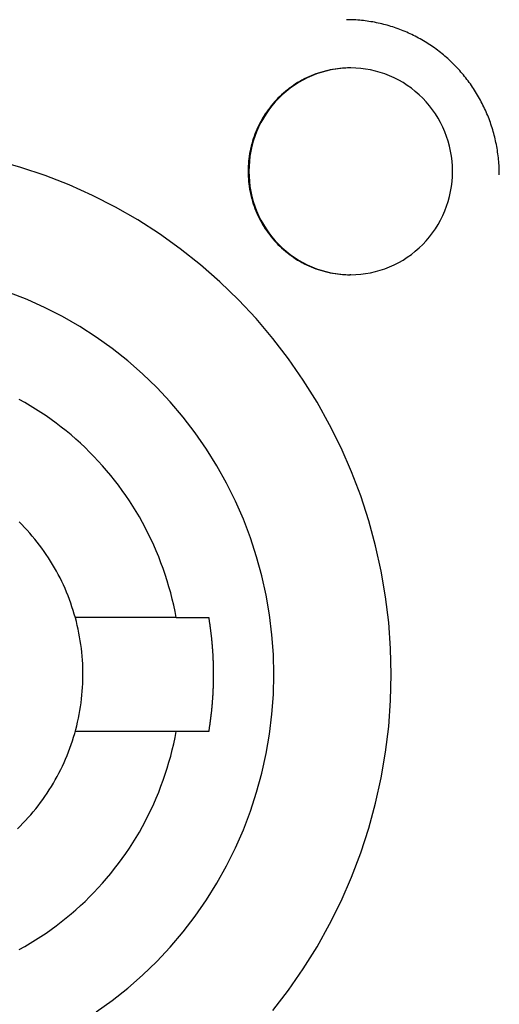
# Model space of a CAD drawing. Extents: x 637 to 3230, y 885 to 2745.
# Tile 112 of 151: x 3062 to 3076, y 1767 to 1796. Entities that reach past the tile are written whole.
import ezdxf

# ---------------------------------------------------------------- set-up
doc = ezdxf.new("R2010")
doc.units = 0
doc.layers.add('KF_GRAVIS_15_REAR', color=7, linetype='CONTINUOUS')

# ---------------------------------------------------------------- blocks, each defined once
blk = doc.blocks.new('KF_GRAVIS_15_REAR')
at = {"layer": 'KF_GRAVIS_15_REAR'}
for p, q in [((49.9403, -458.9), (49.91937, -458.9)), ((49.9403, -464.9), (49.91937, -464.9)), ((44.87808, -474.85), (41.94873, -474.85)), ((44.87808, -474.85), (45.82731, -474.85)), ((44.87808, -478.15), (41.94873, -478.15)), ((45.82731, -478.15), (44.87808, -478.15))]:
    blk.add_line(p, q, dxfattribs=at)
for points in [[(54.2525, -462, 0), (54.2522, -461.945, 0), (54.2512, -461.89, 0), (54.2495, -461.834, 0), (54.2472, -461.779, 0), (54.2442, -461.724, 0), (54.2405, -461.669, 0), (54.2362, -461.614, 0), (54.2312, -461.559, 0), (54.2255, -461.504, 0), (54.2192, -461.449, 0), (54.2122, -461.394, 0), (54.2046, -461.34, 0), (54.1962, -461.285, 0), (54.1873, -461.231, 0), (54.1776, -461.176, 0), (54.1674, -461.122, 0), (54.1564, -461.068, 0), (54.1448, -461.014, 0), (54.1326, -460.96, 0), (54.1197, -460.907, 0), (54.1062, -460.853, 0), (54.092, -460.8, 0), (54.0772, -460.747, 0), (54.0617, -460.694, 0), (54.0456, -460.641, 0), (54.0288, -460.588, 0), (54.0115, -460.536, 0), (53.9935, -460.484, 0), (53.9748, -460.432, 0), (53.9556, -460.38, 0), (53.9357, -460.329, 0), (53.9152, -460.278, 0), (53.8941, -460.227, 0), (53.8723, -460.176, 0), (53.85, -460.126, 0), (53.827, -460.076, 0), (53.8035, -460.026, 0), (53.7793, -459.977, 0), (53.7546, -459.928, 0), (53.7292, -459.879, 0), (53.7033, -459.83, 0), (53.6768, -459.782, 0), (53.6497, -459.734, 0), (53.622, -459.687, 0), (53.5938, -459.639, 0), (53.565, -459.593, 0), (53.5356, -459.546, 0), (53.5057, -459.5, 0), (53.4752, -459.454, 0), (53.4441, -459.409, 0), (53.4125, -459.364, 0), (53.3804, -459.319, 0), (53.3477, -459.275, 0), (53.3145, -459.231, 0), (53.2808, -459.188, 0), (53.2466, -459.145, 0), (53.2118, -459.103, 0), (53.1766, -459.061, 0), (53.1408, -459.019, 0), (53.1045, -458.978, 0), (53.0677, -458.937, 0), (53.0305, -458.897, 0), (52.9927, -458.857, 0), (52.9545, -458.818, 0), (52.9158, -458.779, 0), (52.8767, -458.741, 0), (52.8371, -458.703, 0), (52.797, -458.666, 0), (52.7565, -458.629, 0), (52.7155, -458.593, 0), (52.6741, -458.557, 0), (52.6323, -458.521, 0), (52.59, -458.487, 0), (52.5474, -458.452, 0), (52.5043, -458.419, 0), (52.4608, -458.386, 0), (52.4169, -458.353, 0), (52.3727, -458.321, 0), (52.328, -458.289, 0), (52.283, -458.258, 0), (52.2376, -458.228, 0), (52.1918, -458.198, 0), (52.1457, -458.169, 0), (52.0992, -458.14, 0), (52.0524, -458.112, 0), (52.0052, -458.085, 0), (51.9577, -458.058, 0), (51.9099, -458.031, 0), (51.8618, -458.006, 0), (51.8134, -457.98, 0), (51.7647, -457.956, 0), (51.7157, -457.932, 0), (51.6663, -457.909, 0), (51.6168, -457.886, 0), (51.5669, -457.864, 0), (51.5168, -457.843, 0), (51.4664, -457.822, 0), (51.4158, -457.802, 0), (51.3649, -457.782, 0), (51.3139, -457.763, 0), (51.2625, -457.745, 0), (51.211, -457.727, 0), (51.1593, -457.71, 0), (51.1073, -457.694, 0), (51.0552, -457.678, 0), (51.0029, -457.663, 0), (50.9504, -457.649, 0), (50.8977, -457.635, 0), (50.8449, -457.622, 0), (50.7919, -457.609, 0), (50.7387, -457.598, 0), (50.6855, -457.586, 0), (50.6321, -457.576, 0), (50.5785, -457.566, 0), (50.5249, -457.557, 0), (50.4711, -457.549, 0), (50.4173, -457.541, 0), (50.3634, -457.534, 0), (50.3094, -457.527, 0), (50.2553, -457.522, 0), (50.2011, -457.517, 0), (50.1469, -457.512, 0), (50.0926, -457.508, 0), (50.0383, -457.505, 0), (49.984, -457.503, 0), (49.9296, -457.501, 0), (49.8753, -457.5, 0), (49.8209, -457.5, 0)], [(49.9194, -458.9, 0), (49.8469, -458.901, 0), (49.7744, -458.904, 0), (49.702, -458.908, 0), (49.6298, -458.914, 0), (49.5577, -458.923, 0), (49.4859, -458.932, 0), (49.4143, -458.944, 0), (49.343, -458.958, 0), (49.272, -458.973, 0), (49.2015, -458.99, 0), (49.1314, -459.009, 0), (49.0617, -459.029, 0), (48.9926, -459.051, 0), (48.9241, -459.075, 0), (48.8561, -459.101, 0), (48.7888, -459.128, 0), (48.7221, -459.157, 0), (48.6562, -459.188, 0), (48.591, -459.22, 0), (48.5267, -459.254, 0), (48.4631, -459.29, 0), (48.4005, -459.327, 0), (48.3388, -459.365, 0), (48.278, -459.406, 0), (48.2182, -459.447, 0), (48.1594, -459.49, 0), (48.1017, -459.535, 0), (48.0451, -459.581, 0), (47.9896, -459.628, 0), (47.9353, -459.677, 0), (47.8822, -459.727, 0), (47.8303, -459.779, 0), (47.7796, -459.831, 0), (47.7303, -459.885, 0), (47.6823, -459.94, 0), (47.6356, -459.997, 0), (47.5903, -460.054, 0), (47.5464, -460.113, 0), (47.5039, -460.173, 0), (47.4629, -460.233, 0), (47.4233, -460.295, 0), (47.3853, -460.358, 0), (47.3488, -460.421, 0), (47.3138, -460.486, 0), (47.2804, -460.551, 0), (47.2486, -460.617, 0), (47.2184, -460.684, 0), (47.1898, -460.752, 0), (47.1629, -460.82, 0), (47.1376, -460.889, 0), (47.1141, -460.959, 0), (47.0922, -461.029, 0), (47.072, -461.1, 0), (47.0535, -461.171, 0), (47.0367, -461.243, 0), (47.0217, -461.315, 0), (47.0084, -461.387, 0), (46.9969, -461.46, 0), (46.9872, -461.533, 0), (46.9792, -461.606, 0), (46.9729, -461.679, 0), (46.9685, -461.753, 0), (46.9658, -461.826, 0), (46.9649, -461.9, 0), (46.9658, -461.974, 0), (46.9685, -462.047, 0), (46.9729, -462.121, 0), (46.9792, -462.194, 0), (46.9872, -462.267, 0), (46.9969, -462.34, 0), (47.0084, -462.413, 0), (47.0217, -462.485, 0), (47.0367, -462.557, 0), (47.0535, -462.629, 0), (47.072, -462.7, 0), (47.0922, -462.771, 0), (47.1141, -462.841, 0), (47.1376, -462.911, 0), (47.1629, -462.98, 0), (47.1898, -463.048, 0), (47.2184, -463.116, 0), (47.2486, -463.183, 0), (47.2804, -463.249, 0), (47.3138, -463.314, 0), (47.3488, -463.379, 0), (47.3853, -463.442, 0), (47.4233, -463.505, 0), (47.4629, -463.567, 0), (47.5039, -463.627, 0), (47.5464, -463.687, 0), (47.5903, -463.746, 0), (47.6356, -463.803, 0), (47.6823, -463.86, 0), (47.7303, -463.915, 0), (47.7796, -463.969, 0), (47.8303, -464.021, 0), (47.8822, -464.073, 0), (47.9353, -464.123, 0), (47.9896, -464.172, 0), (48.0451, -464.219, 0), (48.1017, -464.265, 0), (48.1594, -464.31, 0), (48.2182, -464.353, 0), (48.278, -464.394, 0), (48.3388, -464.435, 0), (48.4005, -464.473, 0), (48.4631, -464.51, 0), (48.5267, -464.546, 0), (48.591, -464.58, 0), (48.6562, -464.612, 0), (48.7221, -464.643, 0), (48.7888, -464.672, 0), (48.8561, -464.699, 0), (48.9241, -464.725, 0), (48.9926, -464.749, 0), (49.0617, -464.771, 0), (49.1314, -464.791, 0), (49.2015, -464.81, 0), (49.272, -464.827, 0), (49.343, -464.842, 0), (49.4143, -464.856, 0), (49.4859, -464.868, 0), (49.5577, -464.877, 0), (49.6298, -464.886, 0), (49.702, -464.892, 0), (49.7744, -464.896, 0), (49.8469, -464.899, 0), (49.9194, -464.9, 0)], [(49.9194, -458.9, 0), (49.8469, -458.901, 0), (49.7744, -458.904, 0), (49.702, -458.908, 0), (49.6298, -458.914, 0), (49.5577, -458.923, 0), (49.4859, -458.932, 0), (49.4143, -458.944, 0), (49.343, -458.958, 0), (49.272, -458.973, 0), (49.2015, -458.99, 0), (49.1314, -459.009, 0), (49.0617, -459.029, 0), (48.9926, -459.051, 0), (48.9241, -459.075, 0), (48.8561, -459.101, 0), (48.7888, -459.128, 0), (48.7221, -459.157, 0), (48.6562, -459.188, 0), (48.591, -459.22, 0), (48.5267, -459.254, 0), (48.4631, -459.29, 0), (48.4005, -459.327, 0), (48.3388, -459.365, 0), (48.278, -459.406, 0), (48.2182, -459.447, 0), (48.1594, -459.49, 0), (48.1017, -459.535, 0), (48.0451, -459.581, 0), (47.9896, -459.628, 0), (47.9353, -459.677, 0), (47.8822, -459.727, 0), (47.8303, -459.779, 0), (47.7796, -459.831, 0), (47.7303, -459.885, 0), (47.6823, -459.94, 0), (47.6356, -459.997, 0), (47.5903, -460.054, 0), (47.5464, -460.113, 0), (47.5039, -460.173, 0), (47.4629, -460.233, 0), (47.4233, -460.295, 0), (47.3853, -460.358, 0), (47.3488, -460.421, 0), (47.3138, -460.486, 0), (47.2804, -460.551, 0), (47.2486, -460.617, 0), (47.2184, -460.684, 0), (47.1898, -460.752, 0), (47.1629, -460.82, 0), (47.1376, -460.889, 0), (47.1141, -460.959, 0), (47.0922, -461.029, 0), (47.072, -461.1, 0), (47.0535, -461.171, 0), (47.0367, -461.243, 0), (47.0217, -461.315, 0), (47.0084, -461.387, 0), (46.9969, -461.46, 0), (46.9872, -461.533, 0), (46.9792, -461.606, 0), (46.9729, -461.679, 0), (46.9685, -461.753, 0), (46.9658, -461.826, 0), (46.9649, -461.9, 0), (46.9658, -461.974, 0), (46.9685, -462.047, 0), (46.9729, -462.121, 0), (46.9792, -462.194, 0), (46.9872, -462.267, 0), (46.9969, -462.34, 0), (47.0084, -462.413, 0), (47.0217, -462.485, 0), (47.0367, -462.557, 0), (47.0535, -462.629, 0), (47.072, -462.7, 0), (47.0922, -462.771, 0), (47.1141, -462.841, 0), (47.1376, -462.911, 0), (47.1629, -462.98, 0), (47.1898, -463.048, 0), (47.2184, -463.116, 0), (47.2486, -463.183, 0), (47.2804, -463.249, 0), (47.3138, -463.314, 0), (47.3488, -463.379, 0), (47.3853, -463.442, 0), (47.4233, -463.505, 0), (47.4629, -463.567, 0), (47.5039, -463.627, 0), (47.5464, -463.687, 0), (47.5903, -463.746, 0), (47.6356, -463.803, 0), (47.6823, -463.86, 0), (47.7303, -463.915, 0), (47.7796, -463.969, 0), (47.8303, -464.021, 0), (47.8822, -464.073, 0), (47.9353, -464.123, 0), (47.9896, -464.172, 0), (48.0451, -464.219, 0), (48.1017, -464.265, 0), (48.1594, -464.31, 0), (48.2182, -464.353, 0), (48.278, -464.394, 0), (48.3388, -464.435, 0), (48.4005, -464.473, 0), (48.4631, -464.51, 0), (48.5267, -464.546, 0), (48.591, -464.58, 0), (48.6562, -464.612, 0), (48.7221, -464.643, 0), (48.7888, -464.672, 0), (48.8561, -464.699, 0), (48.9241, -464.725, 0), (48.9926, -464.749, 0), (49.0617, -464.771, 0), (49.1314, -464.791, 0), (49.2015, -464.81, 0), (49.272, -464.827, 0), (49.343, -464.842, 0), (49.4143, -464.856, 0), (49.4859, -464.868, 0), (49.5577, -464.877, 0), (49.6298, -464.886, 0), (49.702, -464.892, 0), (49.7744, -464.896, 0), (49.8469, -464.899, 0), (49.9194, -464.9, 0)], [(49.9403, -458.9, 0), (49.7953, -458.904, 0), (49.6507, -458.914, 0), (49.5068, -458.932, 0), (49.3639, -458.958, 0), (49.2224, -458.99, 0), (49.0827, -459.029, 0), (48.945, -459.075, 0), (48.8097, -459.128, 0), (48.6771, -459.188, 0), (48.5476, -459.254, 0), (48.4214, -459.327, 0), (48.2989, -459.406, 0), (48.1804, -459.49, 0), (48.066, -459.581, 0), (47.9562, -459.677, 0), (47.8512, -459.779, 0), (47.7512, -459.885, 0), (47.6565, -459.997, 0), (47.5673, -460.113, 0), (47.4838, -460.233, 0), (47.4062, -460.358, 0), (47.3347, -460.486, 0), (47.2695, -460.617, 0), (47.2108, -460.752, 0), (47.1586, -460.889, 0), (47.1131, -461.029, 0), (47.0744, -461.171, 0), (47.0426, -461.315, 0), (47.0179, -461.46, 0), (47.0001, -461.606, 0), (46.9894, -461.753, 0), (46.9859, -461.9, 0), (46.9894, -462.047, 0), (47.0001, -462.194, 0), (47.0179, -462.34, 0), (47.0426, -462.485, 0), (47.0744, -462.629, 0), (47.1131, -462.771, 0), (47.1586, -462.911, 0), (47.2108, -463.048, 0), (47.2695, -463.183, 0), (47.3347, -463.314, 0), (47.4062, -463.442, 0), (47.4838, -463.567, 0), (47.5673, -463.687, 0), (47.6565, -463.803, 0), (47.7512, -463.915, 0), (47.8512, -464.021, 0), (47.9562, -464.123, 0), (48.066, -464.219, 0), (48.1804, -464.31, 0), (48.2989, -464.394, 0), (48.4214, -464.473, 0), (48.5476, -464.546, 0), (48.6771, -464.612, 0), (48.8097, -464.672, 0), (48.945, -464.725, 0), (49.0827, -464.771, 0), (49.2224, -464.81, 0), (49.3639, -464.842, 0), (49.5068, -464.868, 0), (49.6507, -464.886, 0), (49.7953, -464.896, 0), (49.9403, -464.9, 0), (50.0853, -464.896, 0), (50.2299, -464.886, 0), (50.3738, -464.868, 0), (50.5167, -464.842, 0), (50.6582, -464.81, 0), (50.7979, -464.771, 0), (50.9356, -464.725, 0), (51.0709, -464.672, 0), (51.2035, -464.612, 0), (51.333, -464.546, 0), (51.4592, -464.473, 0), (51.5817, -464.394, 0), (51.7003, -464.31, 0), (51.8146, -464.219, 0), (51.9244, -464.123, 0), (52.0294, -464.021, 0), (52.1294, -463.915, 0), (52.2241, -463.803, 0), (52.3133, -463.687, 0), (52.3968, -463.567, 0), (52.4744, -463.442, 0), (52.5459, -463.314, 0), (52.6111, -463.183, 0), (52.6698, -463.048, 0), (52.722, -462.911, 0), (52.7675, -462.771, 0), (52.8062, -462.629, 0), (52.838, -462.485, 0), (52.8628, -462.34, 0), (52.8805, -462.194, 0), (52.8912, -462.047, 0), (52.8947, -461.9, 0), (52.8912, -461.753, 0), (52.8805, -461.606, 0), (52.8628, -461.46, 0), (52.838, -461.315, 0), (52.8062, -461.171, 0), (52.7675, -461.029, 0), (52.722, -460.889, 0), (52.6698, -460.752, 0), (52.6111, -460.617, 0), (52.5459, -460.486, 0), (52.4744, -460.358, 0), (52.3968, -460.233, 0), (52.3133, -460.113, 0), (52.2241, -459.997, 0), (52.1294, -459.885, 0), (52.0294, -459.779, 0), (51.9244, -459.677, 0), (51.8146, -459.581, 0), (51.7003, -459.49, 0), (51.5817, -459.406, 0), (51.4592, -459.327, 0), (51.333, -459.254, 0), (51.2035, -459.188, 0), (51.0709, -459.128, 0), (50.9356, -459.075, 0), (50.7979, -459.029, 0), (50.6582, -458.99, 0), (50.5167, -458.958, 0), (50.3738, -458.932, 0), (50.2299, -458.914, 0), (50.0853, -458.904, 0), (49.9403, -458.9, 0)], [(47.6798, -486.254, 0), (48.137, -485.659, 0), (48.5649, -485.042, 0), (48.9625, -484.404, 0), (49.3288, -483.748, 0), (49.663, -483.074, 0), (49.9641, -482.384, 0), (50.2316, -481.68, 0), (50.4647, -480.963, 0), (50.6629, -480.236, 0), (50.8258, -479.5, 0), (50.9528, -478.756, 0), (51.0438, -478.007, 0), (51.0985, -477.254, 0), (51.1167, -476.5, 0), (51.0985, -475.746, 0), (51.0438, -474.993, 0), (50.9528, -474.244, 0), (50.8258, -473.5, 0), (50.6629, -472.764, 0), (50.4647, -472.037, 0), (50.2316, -471.32, 0), (49.9641, -470.616, 0), (49.663, -469.926, 0), (49.3288, -469.252, 0), (48.9625, -468.596, 0), (48.5649, -467.958, 0), (48.137, -467.341, 0), (47.6798, -466.746, 0), (47.1943, -466.175, 0), (46.6819, -465.628, 0), (46.1437, -465.108, 0), (45.5809, -464.615, 0), (44.995, -464.151, 0), (44.3874, -463.716, 0), (43.7595, -463.312, 0), (43.1129, -462.94, 0), (42.4491, -462.601, 0), (41.7697, -462.295, 0), (41.0763, -462.024, 0), (40.3706, -461.787, 0), (39.6544, -461.586, 0)], [(42.5567, -486.291, 0), (43.022, -485.958, 0), (43.4707, -485.602, 0), (43.9017, -485.225, 0), (44.3139, -484.826, 0), (44.7064, -484.408, 0), (45.0781, -483.97, 0), (45.4283, -483.514, 0), (45.756, -483.042, 0), (46.0605, -482.554, 0), (46.3411, -482.051, 0), (46.597, -481.534, 0), (46.8276, -481.006, 0), (47.0325, -480.467, 0), (47.211, -479.918, 0), (47.3628, -479.361, 0), (47.4875, -478.797, 0), (47.5848, -478.228, 0), (47.6545, -477.654, 0), (47.6964, -477.078, 0), (47.7103, -476.5, 0), (47.6964, -475.922, 0), (47.6545, -475.346, 0), (47.5848, -474.772, 0), (47.4875, -474.203, 0), (47.3628, -473.639, 0), (47.211, -473.082, 0), (47.0325, -472.533, 0), (46.8276, -471.994, 0), (46.597, -471.466, 0), (46.3411, -470.949, 0), (46.0605, -470.446, 0), (45.756, -469.958, 0), (45.4283, -469.486, 0), (45.0781, -469.03, 0), (44.7064, -468.592, 0), (44.3139, -468.174, 0), (43.9017, -467.775, 0), (43.4707, -467.398, 0), (43.022, -467.042, 0), (42.5567, -466.709, 0), (42.0758, -466.4, 0), (41.5806, -466.115, 0), (41.0722, -465.856, 0), (40.5519, -465.621, 0), (40.0208, -465.413, 0)], [(44.8781, -474.85, 0), (44.8432, -474.669, 0), (44.8047, -474.489, 0), (44.7626, -474.31, 0), (44.7169, -474.132, 0), (44.6676, -473.954, 0), (44.6148, -473.778, 0), (44.5585, -473.603, 0), (44.4986, -473.429, 0), (44.4353, -473.256, 0), (44.3686, -473.085, 0), (44.2984, -472.915, 0), (44.2249, -472.747, 0), (44.1479, -472.58, 0), (44.0677, -472.415, 0), (43.9841, -472.251, 0), (43.8973, -472.089, 0), (43.8073, -471.929, 0), (43.7141, -471.771, 0), (43.6177, -471.615, 0), (43.5182, -471.461, 0), (43.4157, -471.309, 0), (43.3101, -471.159, 0), (43.2015, -471.011, 0), (43.09, -470.866, 0), (42.9757, -470.723, 0), (42.8584, -470.582, 0), (42.7384, -470.444, 0), (42.6156, -470.309, 0), (42.4902, -470.176, 0), (42.3621, -470.045, 0), (42.2314, -469.917, 0), (42.0981, -469.792, 0), (41.9624, -469.67, 0), (41.8243, -469.55, 0), (41.6838, -469.434, 0), (41.541, -469.32, 0), (41.3959, -469.209, 0), (41.2487, -469.102, 0), (41.0993, -468.997, 0), (40.9479, -468.896, 0), (40.7944, -468.797, 0), (40.6391, -468.702, 0), (40.4818, -468.61, 0), (40.3227, -468.522, 0)], [(40.2683, -480.975, 0), (40.3487, -480.897, 0), (40.4276, -480.817, 0), (40.5051, -480.736, 0), (40.5811, -480.653, 0), (40.6556, -480.569, 0), (40.7285, -480.484, 0), (40.7999, -480.397, 0), (40.8697, -480.309, 0), (40.9379, -480.219, 0), (41.0044, -480.128, 0), (41.0693, -480.036, 0), (41.1326, -479.943, 0), (41.1941, -479.849, 0), (41.2539, -479.753, 0), (41.312, -479.657, 0), (41.3683, -479.559, 0), (41.4228, -479.461, 0), (41.4756, -479.361, 0), (41.5265, -479.26, 0), (41.5756, -479.159, 0), (41.6228, -479.056, 0), (41.6682, -478.953, 0), (41.7117, -478.849, 0), (41.7533, -478.744, 0), (41.793, -478.638, 0), (41.8308, -478.532, 0), (41.8666, -478.425, 0), (41.9005, -478.317, 0), (41.9324, -478.208, 0), (41.9624, -478.099, 0), (41.9904, -477.99, 0), (42.0164, -477.88, 0), (42.0404, -477.769, 0), (42.0624, -477.658, 0), (42.0823, -477.547, 0), (42.1003, -477.436, 0), (42.1162, -477.324, 0), (42.1301, -477.211, 0), (42.142, -477.099, 0), (42.1518, -476.986, 0), (42.1596, -476.873, 0), (42.1654, -476.76, 0), (42.169, -476.647, 0), (42.1707, -476.534, 0), (42.1703, -476.421, 0), (42.1678, -476.308, 0), (42.1633, -476.195, 0), (42.1568, -476.082, 0), (42.1482, -475.969, 0), (42.1375, -475.856, 0), (42.1248, -475.744, 0), (42.1101, -475.632, 0), (42.0934, -475.52, 0), (42.0746, -475.408, 0), (42.0538, -475.297, 0), (42.0311, -475.187, 0), (42.0063, -475.076, 0), (41.9795, -474.966, 0), (41.9507, -474.857, 0), (41.9199, -474.748, 0), (41.8872, -474.64, 0), (41.8526, -474.533, 0), (41.816, -474.426, 0), (41.7774, -474.32, 0), (41.737, -474.214, 0), (41.6946, -474.11, 0), (41.6504, -474.006, 0), (41.6042, -473.903, 0), (41.5563, -473.801, 0), (41.5064, -473.7, 0), (41.4548, -473.599, 0), (41.4013, -473.5, 0), (41.3461, -473.402, 0), (41.2891, -473.305, 0), (41.2303, -473.208, 0), (41.1698, -473.113, 0), (41.1076, -473.02, 0), (41.0437, -472.927, 0), (40.9782, -472.835, 0), (40.9109, -472.745, 0), (40.8421, -472.656, 0), (40.7717, -472.569, 0), (40.6997, -472.482, 0), (40.6261, -472.397, 0), (40.551, -472.314, 0), (40.4744, -472.232, 0), (40.3964, -472.151, 0), (40.3168, -472.072, 0)], [(45.8273, -478.15, 0), (45.8315, -478.124, 0), (45.8356, -478.099, 0), (45.8396, -478.073, 0), (45.8436, -478.048, 0), (45.8475, -478.022, 0), (45.8514, -477.997, 0), (45.8552, -477.971, 0), (45.8589, -477.945, 0), (45.8625, -477.92, 0), (45.8661, -477.894, 0), (45.8697, -477.868, 0), (45.8731, -477.843, 0), (45.8765, -477.817, 0), (45.8798, -477.791, 0), (45.8831, -477.766, 0), (45.8863, -477.74, 0), (45.8894, -477.714, 0), (45.8925, -477.689, 0), (45.8955, -477.663, 0), (45.8984, -477.637, 0), (45.9013, -477.611, 0), (45.9041, -477.586, 0), (45.9068, -477.56, 0), (45.9095, -477.534, 0), (45.9121, -477.508, 0), (45.9146, -477.483, 0), (45.9171, -477.457, 0), (45.9195, -477.431, 0), (45.9219, -477.405, 0), (45.9241, -477.379, 0), (45.9263, -477.354, 0), (45.9285, -477.328, 0), (45.9306, -477.302, 0), (45.9326, -477.276, 0), (45.9345, -477.25, 0), (45.9364, -477.225, 0), (45.9382, -477.199, 0), (45.94, -477.173, 0), (45.9417, -477.147, 0), (45.9433, -477.121, 0), (45.9448, -477.095, 0), (45.9463, -477.069, 0), (45.9477, -477.044, 0), (45.9491, -477.018, 0), (45.9504, -476.992, 0), (45.9516, -476.966, 0), (45.9527, -476.94, 0), (45.9538, -476.914, 0), (45.9549, -476.888, 0), (45.9558, -476.863, 0), (45.9567, -476.837, 0), (45.9575, -476.811, 0), (45.9583, -476.785, 0), (45.959, -476.759, 0), (45.9596, -476.733, 0), (45.9602, -476.707, 0), (45.9607, -476.681, 0), (45.9611, -476.655, 0), (45.9615, -476.629, 0), (45.9618, -476.604, 0), (45.962, -476.578, 0), (45.9622, -476.552, 0), (45.9623, -476.526, 0), (45.9623, -476.5, 0), (45.9623, -476.474, 0), (45.9622, -476.448, 0), (45.962, -476.422, 0), (45.9618, -476.396, 0), (45.9615, -476.371, 0), (45.9611, -476.345, 0), (45.9607, -476.319, 0), (45.9602, -476.293, 0), (45.9596, -476.267, 0), (45.959, -476.241, 0), (45.9583, -476.215, 0), (45.9575, -476.189, 0), (45.9567, -476.163, 0), (45.9558, -476.137, 0), (45.9549, -476.112, 0), (45.9538, -476.086, 0), (45.9527, -476.06, 0), (45.9516, -476.034, 0), (45.9504, -476.008, 0), (45.9491, -475.982, 0), (45.9477, -475.956, 0), (45.9463, -475.931, 0), (45.9448, -475.905, 0), (45.9433, -475.879, 0), (45.9417, -475.853, 0), (45.94, -475.827, 0), (45.9382, -475.801, 0), (45.9364, -475.775, 0), (45.9345, -475.75, 0), (45.9326, -475.724, 0), (45.9306, -475.698, 0), (45.9285, -475.672, 0), (45.9263, -475.646, 0), (45.9241, -475.621, 0), (45.9219, -475.595, 0), (45.9195, -475.569, 0), (45.9171, -475.543, 0), (45.9146, -475.517, 0), (45.9121, -475.492, 0), (45.9095, -475.466, 0), (45.9068, -475.44, 0), (45.9041, -475.414, 0), (45.9013, -475.389, 0), (45.8984, -475.363, 0), (45.8955, -475.337, 0), (45.8925, -475.311, 0), (45.8894, -475.286, 0), (45.8863, -475.26, 0), (45.8831, -475.234, 0), (45.8798, -475.209, 0), (45.8765, -475.183, 0), (45.8731, -475.157, 0), (45.8697, -475.132, 0), (45.8661, -475.106, 0), (45.8625, -475.08, 0), (45.8589, -475.055, 0), (45.8552, -475.029, 0), (45.8514, -475.003, 0), (45.8475, -474.978, 0), (45.8436, -474.952, 0), (45.8396, -474.927, 0), (45.8356, -474.901, 0), (45.8315, -474.876, 0), (45.8273, -474.85, 0)], [(40.3227, -484.478, 0), (40.4818, -484.39, 0), (40.6391, -484.298, 0), (40.7944, -484.203, 0), (40.9479, -484.104, 0), (41.0993, -484.003, 0), (41.2487, -483.898, 0), (41.3959, -483.791, 0), (41.541, -483.68, 0), (41.6838, -483.566, 0), (41.8243, -483.45, 0), (41.9624, -483.33, 0), (42.0981, -483.208, 0), (42.2314, -483.083, 0), (42.3621, -482.955, 0), (42.4902, -482.824, 0), (42.6156, -482.691, 0), (42.7384, -482.556, 0), (42.8584, -482.418, 0), (42.9757, -482.277, 0), (43.09, -482.134, 0), (43.2015, -481.989, 0), (43.3101, -481.841, 0), (43.4157, -481.691, 0), (43.5182, -481.539, 0), (43.6177, -481.385, 0), (43.7141, -481.229, 0), (43.8073, -481.071, 0), (43.8973, -480.911, 0), (43.9841, -480.749, 0), (44.0677, -480.585, 0), (44.1479, -480.42, 0), (44.2249, -480.253, 0), (44.2984, -480.085, 0), (44.3686, -479.915, 0), (44.4353, -479.744, 0), (44.4986, -479.571, 0), (44.5585, -479.397, 0), (44.6148, -479.222, 0), (44.6676, -479.046, 0), (44.7169, -478.868, 0), (44.7626, -478.69, 0), (44.8047, -478.511, 0), (44.8432, -478.331, 0), (44.8781, -478.15, 0)]]:
    blk.add_polyline3d(points, dxfattribs=at)

msp = doc.modelspace()

# ---------------------------------------------------------------- block references
at = {"layer": 'KF_GRAVIS_15_REAR'}
msp.add_blockref('KF_GRAVIS_15_REAR', (3021.439, 2253.101), dxfattribs=at)

doc.saveas('drawing.dxf')
